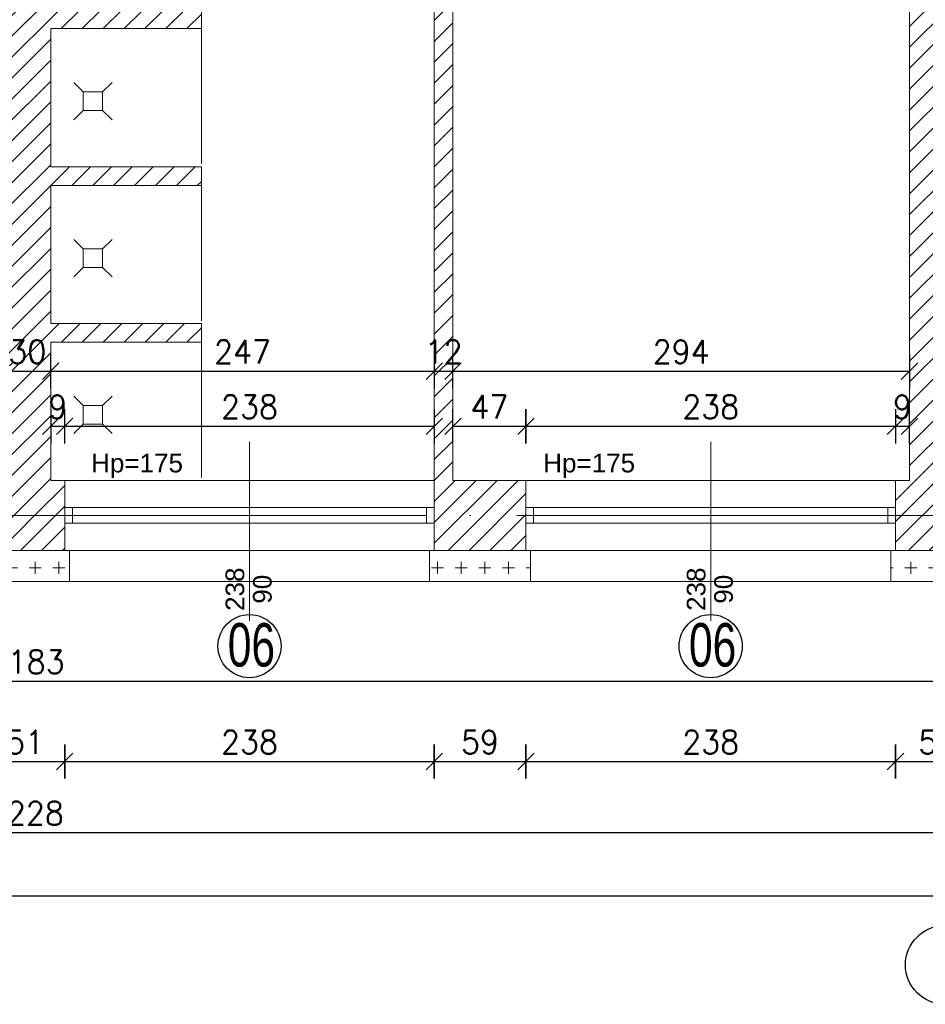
# Model space of a CAD drawing. Header units: millimetres. Extents: x -37273 to 136949, y -1495242345 to -598.
# Tile 42 of 53: x 57205 to 57788, y -18036 to -17402. Entities that reach past the tile are written whole.
import ezdxf

# ---------------------------------------------------------------- set-up
doc = ezdxf.new("R2010")
doc.units = ezdxf.units.MM
doc.linetypes.add('ACAD_ISO10W100', pattern=[18, 12, -3, 0, -3])
for name, color, linetype, lineweight in [('A-OKN', 3, 'Continuous', 13), ('urządzenia', 252, 'Continuous', 0), ('wymiarowannie', 253, 'Continuous', 5), ('ściany', 190, 'Continuous', 25)]:
    doc.layers.add(name, color=color, linetype=linetype, lineweight=lineweight)
for name, color, linetype in [('OPISY', 4, 'Continuous'), ('wym', 1, 'Continuous'), ('ściana', 7, 'Continuous')]:
    doc.layers.add(name, color=color, linetype=linetype)
doc.styles.add('op2', font='arial.ttf')
doc.styles.get("Standard").update_dxf_attribs({"font": 'arial.ttf'})
doc.styles.add('WYM_50', font='simplex.shx', dxfattribs={"width": 0.95})
doc.dimstyles.new('50', dxfattribs={"dimtxt": 15, "dimasz": 0.15, "dimexe": 13, "dimexo": 30, "dimgap": 5, "dimtad": 1, "dimdec": 0, "dimrnd": 0.5, "dimzin": 1, "dimdsep": 46, "dimtxsty": 'WYM_50', "dimblk": 'A', "dimcen": 3, "dimdle": 5, "dimse1": 1, "dimse2": 1, "dimclrd": 256, "dimclre": 256, "dimclrt": 2, "dimaunit": 1, "dimadec": 0, "dimazin": 0, "dimtfac": 0.32, "dimtdec": 0, "dimtix": 1, "dimtmove": 1, "dimatfit": 3, "dimldrblk": 'A', "dimfxl": 1, "dimtvp": 0.08, "dimtolj": 1, "dimtzin": 1, "dimarcsym": 0})

# ---------------------------------------------------------------- blocks, each defined once
blk = doc.blocks.new('A')
at = {"color": 1, "linetype": 'Continuous'}
blk.add_line((0, 73.6), (0, -73.6), dxfattribs=at)
at = {"color": 7, "linetype": 'Continuous'}
blk.add_line((-35.3, -35.3), (35.3, 35.3), dxfattribs=at)
blk = doc.blocks.new('*D2034')
at = {"layer": 'Defpoints', "color": 0, "lineweight": 13, "ltscale": 3}
for p in [(57183.02, -17775.34), (57234.02, -17775.34), (57234.02, -17879.37)]:
    blk.add_point(p, dxfattribs=at)
at = {"layer": 'wym', "lineweight": -2}
blk.add_line((57183.17, -17879.37), (57233.87, -17879.37), dxfattribs=at)
at = {"layer": 'wym', "lineweight": -2, "ltscale": 3, "xscale": 0.15, "yscale": 0.15, "zscale": 0.15, "rotation": 180}
blk.add_blockref('A', (57183.02, -17879.37), dxfattribs=at)
at = {"layer": 'wym', "lineweight": -2, "ltscale": 3, "xscale": 0.15, "yscale": 0.15, "zscale": 0.15}
blk.add_blockref('A', (57234.02, -17879.37), dxfattribs=at)
at = {"layer": 'wym', "color": 2, "ltscale": 3, "insert": (57208.52, -17866.87), "char_height": 15, "attachment_point": 5, "style": 'WYM_50'}
blk.add_mtext('\\A1;51', dxfattribs=at)
blk = doc.blocks.new('*D2036')
at = {"layer": 'Defpoints', "color": 0, "lineweight": 13, "ltscale": 3}
for p in [(57801.02, -17764.78), (56618.02, -17799.58), (57801.02, -17827.69)]:
    blk.add_point(p, dxfattribs=at)
at = {"layer": 'wym', "lineweight": -2}
blk.add_line((56618.17, -17827.69), (57800.87, -17827.69), dxfattribs=at)
at = {"layer": 'wym', "lineweight": -2, "ltscale": 3, "xscale": 0.15, "yscale": 0.15, "zscale": 0.15, "rotation": 180}
blk.add_blockref('A', (56618.02, -17827.69), dxfattribs=at)
at = {"layer": 'wym', "lineweight": -2, "ltscale": 3, "xscale": 0.15, "yscale": 0.15, "zscale": 0.15}
blk.add_blockref('A', (57801.02, -17827.69), dxfattribs=at)
at = {"layer": 'wym', "color": 2, "ltscale": 3, "insert": (57209.52, -17815.19), "char_height": 15, "attachment_point": 5, "style": 'WYM_50'}
blk.add_mtext('\\A1;1183', dxfattribs=at)
blk = doc.blocks.new('*D2038')
at = {"layer": 'Defpoints', "color": 0, "lineweight": 13, "ltscale": 3}
for p in [(57234.02, -17743.38), (57472.02, -17743.38), (57472.02, -17879.37)]:
    blk.add_point(p, dxfattribs=at)
at = {"layer": 'wym', "lineweight": -2}
blk.add_line((57234.17, -17879.37), (57471.87, -17879.37), dxfattribs=at)
at = {"layer": 'wym', "lineweight": -2, "ltscale": 3, "xscale": 0.15, "yscale": 0.15, "zscale": 0.15, "rotation": 180}
blk.add_blockref('A', (57234.02, -17879.37), dxfattribs=at)
at = {"layer": 'wym', "lineweight": -2, "ltscale": 3, "xscale": 0.15, "yscale": 0.15, "zscale": 0.15}
blk.add_blockref('A', (57472.02, -17879.37), dxfattribs=at)
at = {"layer": 'wym', "color": 2, "ltscale": 3, "insert": (57353.02, -17866.87), "char_height": 15, "attachment_point": 5, "style": 'WYM_50'}
blk.add_mtext('\\A1;238', dxfattribs=at)
blk = doc.blocks.new('*D2039')
at = {"layer": 'Defpoints', "color": 0, "lineweight": 13, "ltscale": 3}
for p in [(57472.02, -17743.38), (57531.02, -17743.38), (57531.02, -17879.37)]:
    blk.add_point(p, dxfattribs=at)
at = {"layer": 'wym', "lineweight": -2}
blk.add_line((57472.17, -17879.37), (57530.87, -17879.37), dxfattribs=at)
at = {"layer": 'wym', "lineweight": -2, "ltscale": 3, "xscale": 0.15, "yscale": 0.15, "zscale": 0.15, "rotation": 180}
blk.add_blockref('A', (57472.02, -17879.37), dxfattribs=at)
at = {"layer": 'wym', "lineweight": -2, "ltscale": 3, "xscale": 0.15, "yscale": 0.15, "zscale": 0.15}
blk.add_blockref('A', (57531.02, -17879.37), dxfattribs=at)
at = {"layer": 'wym', "color": 2, "ltscale": 3, "insert": (57501.52, -17866.87), "char_height": 15, "attachment_point": 5, "style": 'WYM_50'}
blk.add_mtext('\\A1;59', dxfattribs=at)
blk = doc.blocks.new('*D2040')
at = {"layer": 'Defpoints', "color": 0, "lineweight": 13, "ltscale": 3}
for p in [(57531.02, -17743.38), (57769.02, -17743.38), (57769.02, -17879.37)]:
    blk.add_point(p, dxfattribs=at)
at = {"layer": 'wym', "lineweight": -2}
blk.add_line((57531.17, -17879.37), (57768.87, -17879.37), dxfattribs=at)
at = {"layer": 'wym', "lineweight": -2, "ltscale": 3, "xscale": 0.15, "yscale": 0.15, "zscale": 0.15, "rotation": 180}
blk.add_blockref('A', (57531.02, -17879.37), dxfattribs=at)
at = {"layer": 'wym', "lineweight": -2, "ltscale": 3, "xscale": 0.15, "yscale": 0.15, "zscale": 0.15}
blk.add_blockref('A', (57769.02, -17879.37), dxfattribs=at)
at = {"layer": 'wym', "color": 2, "ltscale": 3, "insert": (57650.02, -17866.87), "char_height": 15, "attachment_point": 5, "style": 'WYM_50'}
blk.add_mtext('\\A1;238', dxfattribs=at)
blk = doc.blocks.new('*D2041')
at = {"layer": 'Defpoints', "color": 0, "lineweight": 13, "ltscale": 3}
for p in [(57769.02, -17743.38), (57823.02, -17743.38), (57823.02, -17879.37)]:
    blk.add_point(p, dxfattribs=at)
at = {"layer": 'wym', "lineweight": -2}
blk.add_line((57769.17, -17879.37), (57822.87, -17879.37), dxfattribs=at)
at = {"layer": 'wym', "lineweight": -2, "ltscale": 3, "xscale": 0.15, "yscale": 0.15, "zscale": 0.15, "rotation": 180}
blk.add_blockref('A', (57769.02, -17879.37), dxfattribs=at)
at = {"layer": 'wym', "lineweight": -2, "ltscale": 3, "xscale": 0.15, "yscale": 0.15, "zscale": 0.15}
blk.add_blockref('A', (57823.02, -17879.37), dxfattribs=at)
at = {"layer": 'wym', "color": 2, "ltscale": 3, "insert": (57796.02, -17866.87), "char_height": 15, "attachment_point": 5, "style": 'WYM_50'}
blk.add_mtext('\\A1;54', dxfattribs=at)
blk = doc.blocks.new('*D2051')
at = {"layer": 'Defpoints', "color": 0, "lineweight": 13, "ltscale": 3}
for p in [(56595.02, -17743.38), (57823.02, -17743.38), (57823.02, -17925.19)]:
    blk.add_point(p, dxfattribs=at)
at = {"layer": 'wym', "lineweight": -2}
blk.add_line((56595.17, -17925.19), (57822.87, -17925.19), dxfattribs=at)
at = {"layer": 'wym', "lineweight": -2, "ltscale": 3, "xscale": 0.15, "yscale": 0.15, "zscale": 0.15, "rotation": 180}
blk.add_blockref('A', (56595.02, -17925.19), dxfattribs=at)
at = {"layer": 'wym', "lineweight": -2, "ltscale": 3, "xscale": 0.15, "yscale": 0.15, "zscale": 0.15}
blk.add_blockref('A', (57823.02, -17925.19), dxfattribs=at)
at = {"layer": 'wym', "color": 2, "ltscale": 3, "insert": (57209.02, -17912.69), "char_height": 15, "attachment_point": 5, "style": 'WYM_50'}
blk.add_mtext('\\A1;1228', dxfattribs=at)
blk = doc.blocks.new('*D2053')
at = {"layer": 'Defpoints', "color": 0, "lineweight": 13, "ltscale": 3}
for p in [(54993.02, -17931.1), (58646.02, -17931.1), (58646.02, -17965.97)]:
    blk.add_point(p, dxfattribs=at)
at = {"layer": 'wym', "lineweight": -2}
blk.add_line((54993.17, -17965.97), (58645.87, -17965.97), dxfattribs=at)
at = {"layer": 'wym', "lineweight": -2, "ltscale": 3, "xscale": 0.15, "yscale": 0.15, "zscale": 0.15, "rotation": 180}
blk.add_blockref('A', (54993.02, -17965.97), dxfattribs=at)
at = {"layer": 'wym', "lineweight": -2, "ltscale": 3, "xscale": 0.15, "yscale": 0.15, "zscale": 0.15}
blk.add_blockref('A', (58646.02, -17965.97), dxfattribs=at)
at = {"layer": 'wym', "color": 2, "ltscale": 3, "insert": (56819.52, -17953.47), "char_height": 15, "attachment_point": 5, "style": 'WYM_50'}
blk.add_mtext('\\A1;3653', dxfattribs=at)
blk = doc.blocks.new('*D2142')
at = {"layer": 'Defpoints', "color": 0, "lineweight": 13, "ltscale": 3}
for p in [(57234.02, -17663.45), (57225.02, -17676.07), (57234.02, -17698.38)]:
    blk.add_point(p, dxfattribs=at)
at = {"layer": 'wym', "lineweight": -2}
for p, q in [((57224.87, -17663.45), (57224.72, -17663.45)), ((57225.02, -17663.45), (57234.02, -17663.45)), ((57234.17, -17663.45), (57234.32, -17663.45))]:
    blk.add_line(p, q, dxfattribs=at)
at = {"layer": 'wym', "lineweight": -2, "ltscale": 3, "xscale": 0.15, "yscale": 0.15, "zscale": 0.15}
blk.add_blockref('A', (57225.02, -17663.45), dxfattribs=at)
at = {"layer": 'wym', "lineweight": -2, "ltscale": 3, "xscale": 0.15, "yscale": 0.15, "zscale": 0.15, "rotation": 180}
blk.add_blockref('A', (57234.02, -17663.45), dxfattribs=at)
at = {"layer": 'wym', "color": 2, "ltscale": 3, "insert": (57229.52, -17650.95), "char_height": 15, "attachment_point": 5, "style": 'WYM_50'}
blk.add_mtext('\\A1;9', dxfattribs=at)
blk = doc.blocks.new('*D2143')
at = {"layer": 'Defpoints', "color": 0, "lineweight": 13, "ltscale": 3}
for p in [(57472.02, -17663.45), (57234.02, -17674.1), (57472.02, -17674.1)]:
    blk.add_point(p, dxfattribs=at)
at = {"layer": 'wym', "lineweight": -2}
blk.add_line((57234.17, -17663.45), (57471.87, -17663.45), dxfattribs=at)
at = {"layer": 'wym', "lineweight": -2, "ltscale": 3, "xscale": 0.15, "yscale": 0.15, "zscale": 0.15, "rotation": 180}
blk.add_blockref('A', (57234.02, -17663.45), dxfattribs=at)
at = {"layer": 'wym', "lineweight": -2, "ltscale": 3, "xscale": 0.15, "yscale": 0.15, "zscale": 0.15}
blk.add_blockref('A', (57472.02, -17663.45), dxfattribs=at)
at = {"layer": 'wym', "color": 2, "ltscale": 3, "insert": (57353.02, -17650.95), "char_height": 15, "attachment_point": 5, "style": 'WYM_50'}
blk.add_mtext('\\A1;238', dxfattribs=at)
blk = doc.blocks.new('*D2144')
at = {"layer": 'Defpoints', "color": 0, "lineweight": 13, "ltscale": 3}
for p in [(57531.02, -17663.45), (57484.02, -17675.24), (57531.02, -17698.38)]:
    blk.add_point(p, dxfattribs=at)
at = {"layer": 'wym', "lineweight": -2}
blk.add_line((57484.17, -17663.45), (57530.87, -17663.45), dxfattribs=at)
at = {"layer": 'wym', "lineweight": -2, "ltscale": 3, "xscale": 0.15, "yscale": 0.15, "zscale": 0.15, "rotation": 180}
blk.add_blockref('A', (57484.02, -17663.45), dxfattribs=at)
at = {"layer": 'wym', "lineweight": -2, "ltscale": 3, "xscale": 0.15, "yscale": 0.15, "zscale": 0.15}
blk.add_blockref('A', (57531.02, -17663.45), dxfattribs=at)
at = {"layer": 'wym', "color": 2, "ltscale": 3, "insert": (57507.52, -17650.95), "char_height": 15, "attachment_point": 5, "style": 'WYM_50'}
blk.add_mtext('\\A1;47', dxfattribs=at)
blk = doc.blocks.new('*D2145')
at = {"layer": 'Defpoints', "color": 0, "lineweight": 13, "ltscale": 3}
for p in [(57769.02, -17663.45), (57531.02, -17704.15), (57769.02, -17704.15)]:
    blk.add_point(p, dxfattribs=at)
at = {"layer": 'wym', "lineweight": -2}
blk.add_line((57531.17, -17663.45), (57768.87, -17663.45), dxfattribs=at)
at = {"layer": 'wym', "lineweight": -2, "ltscale": 3, "xscale": 0.15, "yscale": 0.15, "zscale": 0.15, "rotation": 180}
blk.add_blockref('A', (57531.02, -17663.45), dxfattribs=at)
at = {"layer": 'wym', "lineweight": -2, "ltscale": 3, "xscale": 0.15, "yscale": 0.15, "zscale": 0.15}
blk.add_blockref('A', (57769.02, -17663.45), dxfattribs=at)
at = {"layer": 'wym', "color": 2, "ltscale": 3, "insert": (57650.02, -17650.95), "char_height": 15, "attachment_point": 5, "style": 'WYM_50'}
blk.add_mtext('\\A1;238', dxfattribs=at)
blk = doc.blocks.new('*D2146')
at = {"layer": 'Defpoints', "color": 0, "lineweight": 13, "ltscale": 3}
for p in [(57769.02, -17666.48), (57778.02, -17663.45), (57778.02, -17666.48)]:
    blk.add_point(p, dxfattribs=at)
at = {"layer": 'wym', "lineweight": -2}
for p, q in [((57768.87, -17663.45), (57768.72, -17663.45)), ((57769.02, -17663.45), (57778.02, -17663.45)), ((57778.17, -17663.45), (57778.32, -17663.45))]:
    blk.add_line(p, q, dxfattribs=at)
at = {"layer": 'wym', "lineweight": -2, "ltscale": 3, "xscale": 0.15, "yscale": 0.15, "zscale": 0.15}
blk.add_blockref('A', (57769.02, -17663.45), dxfattribs=at)
at = {"layer": 'wym', "lineweight": -2, "ltscale": 3, "xscale": 0.15, "yscale": 0.15, "zscale": 0.15, "rotation": 180}
blk.add_blockref('A', (57778.02, -17663.45), dxfattribs=at)
at = {"layer": 'wym', "color": 2, "ltscale": 3, "insert": (57773.52, -17650.95), "char_height": 15, "attachment_point": 5, "style": 'WYM_50'}
blk.add_mtext('\\A1;9', dxfattribs=at)
blk = doc.blocks.new('*D2150')
at = {"layer": 'Defpoints', "color": 0, "lineweight": 13, "ltscale": 3}
for p in [(57195.02, -17615.38), (57225.02, -17615.38), (57225.02, -17627.99)]:
    blk.add_point(p, dxfattribs=at)
at = {"layer": 'wym', "lineweight": -2}
for p, q in [((57194.87, -17627.99), (57194.72, -17627.99)), ((57195.02, -17627.99), (57225.02, -17627.99)), ((57225.17, -17627.99), (57225.32, -17627.99))]:
    blk.add_line(p, q, dxfattribs=at)
at = {"layer": 'wym', "lineweight": -2, "ltscale": 3, "xscale": 0.15, "yscale": 0.15, "zscale": 0.15}
blk.add_blockref('A', (57195.02, -17627.99), dxfattribs=at)
at = {"layer": 'wym', "lineweight": -2, "ltscale": 3, "xscale": 0.15, "yscale": 0.15, "zscale": 0.15, "rotation": 180}
blk.add_blockref('A', (57225.02, -17627.99), dxfattribs=at)
at = {"layer": 'wym', "color": 2, "ltscale": 3, "insert": (57210.02, -17615.49), "char_height": 15, "attachment_point": 5, "style": 'WYM_50'}
blk.add_mtext('\\A1;30', dxfattribs=at)
blk = doc.blocks.new('*D2151')
at = {"layer": 'Defpoints', "color": 0, "lineweight": 13, "ltscale": 3}
for p in [(57225.02, -17615.38), (57472.02, -17615.38), (57472.02, -17627.99)]:
    blk.add_point(p, dxfattribs=at)
at = {"layer": 'wym', "lineweight": -2}
blk.add_line((57225.17, -17627.99), (57471.87, -17627.99), dxfattribs=at)
at = {"layer": 'wym', "lineweight": -2, "ltscale": 3, "xscale": 0.15, "yscale": 0.15, "zscale": 0.15, "rotation": 180}
blk.add_blockref('A', (57225.02, -17627.99), dxfattribs=at)
at = {"layer": 'wym', "lineweight": -2, "ltscale": 3, "xscale": 0.15, "yscale": 0.15, "zscale": 0.15}
blk.add_blockref('A', (57472.02, -17627.99), dxfattribs=at)
at = {"layer": 'wym', "color": 2, "ltscale": 3, "insert": (57348.52, -17615.49), "char_height": 15, "attachment_point": 5, "style": 'WYM_50'}
blk.add_mtext('\\A1;247', dxfattribs=at)
blk = doc.blocks.new('*D2152')
at = {"layer": 'Defpoints', "color": 0, "lineweight": 13, "ltscale": 3}
for p in [(57472.02, -17602.97), (57484.02, -17602.97), (57484.02, -17627.99)]:
    blk.add_point(p, dxfattribs=at)
at = {"layer": 'wym', "lineweight": -2}
for p, q in [((57471.87, -17627.99), (57471.72, -17627.99)), ((57472.02, -17627.99), (57484.02, -17627.99)), ((57484.17, -17627.99), (57484.32, -17627.99))]:
    blk.add_line(p, q, dxfattribs=at)
at = {"layer": 'wym', "lineweight": -2, "ltscale": 3, "xscale": 0.15, "yscale": 0.15, "zscale": 0.15}
blk.add_blockref('A', (57472.02, -17627.99), dxfattribs=at)
at = {"layer": 'wym', "lineweight": -2, "ltscale": 3, "xscale": 0.15, "yscale": 0.15, "zscale": 0.15, "rotation": 180}
blk.add_blockref('A', (57484.02, -17627.99), dxfattribs=at)
at = {"layer": 'wym', "color": 2, "ltscale": 3, "insert": (57478.02, -17615.49), "char_height": 15, "attachment_point": 5, "style": 'WYM_50'}
blk.add_mtext('\\A1;12', dxfattribs=at)
blk = doc.blocks.new('*D2153')
at = {"layer": 'Defpoints', "color": 0, "lineweight": 13, "ltscale": 3}
for p in [(57484.02, -17594.04), (57778.02, -17594.04), (57778.02, -17627.99)]:
    blk.add_point(p, dxfattribs=at)
at = {"layer": 'wym', "lineweight": -2}
blk.add_line((57484.17, -17627.99), (57777.87, -17627.99), dxfattribs=at)
at = {"layer": 'wym', "lineweight": -2, "ltscale": 3, "xscale": 0.15, "yscale": 0.15, "zscale": 0.15, "rotation": 180}
blk.add_blockref('A', (57484.02, -17627.99), dxfattribs=at)
at = {"layer": 'wym', "lineweight": -2, "ltscale": 3, "xscale": 0.15, "yscale": 0.15, "zscale": 0.15}
blk.add_blockref('A', (57778.02, -17627.99), dxfattribs=at)
at = {"layer": 'wym', "color": 2, "ltscale": 3, "insert": (57631.02, -17615.49), "char_height": 15, "attachment_point": 5, "style": 'WYM_50'}
blk.add_mtext('\\A1;294', dxfattribs=at)

msp = doc.modelspace()

# ---------------------------------------------------------------- hatches: boundary and pattern name
at = {"layer": 'wymiarowannie', "lineweight": 13, "ltscale": 3}
h = msp.add_hatch(dxfattribs=at)
h.set_pattern_fill('ANSI31', color=5, scale=3)
h.set_pattern_definition([(45, (56586.015, -17743.378), (-6.73519, 6.73519), [])])
h.paths.add_polyline_path([(56618.02, -16999.38), (56837.02, -16999.38), (56837.02, -17024.38), (56640.02, -17024.38), (56640.02, -17417.88), (56618.02, -17417.88)])
h.paths.add_polyline_path([(56886.02, -17720.88), (56886.02, -17698.38), (56929.02, -17698.38), (56929.02, -17164.38), (56959.02, -17164.38), (56959.02, -17176.38), (56941.02, -17176.38), (56941.02, -17698.38), (56945.02, -17698.38), (56945.02, -17720.88)])
h.paths.add_polyline_path([(56586.02, -17417.88), (56586.02, -17395.38), (56615.02, -17395.38), (56615.02, -17312.83), (56615.02, -17312.45), (56615.02, -17312.07), (56615.02, -17024.38), (56601.24, -17024.38), (56601.24, -16999.38), (56618.02, -16999.38), (56618.02, -17417.88)])
h.paths.add_polyline_path([(56886.02, -17743.38), (56886.02, -17720.88), (56945.02, -17720.88), (56945.02, -17743.38)])
h.paths.add_polyline_path([(57183.02, -17743.38), (57183.02, -17720.88), (57234.02, -17720.88), (57234.02, -17743.38)])
h.paths.add_polyline_path([(56675.49, -16996.59), (56675.49, -17027.16), (56652.99, -17027.16), (56652.99, -16996.59)], flags=9)
h.paths.add_polyline_path([(56948.94, -17626.74), (56921.09, -17626.74), (56921.09, -17604.24), (56948.94, -17604.24)], flags=9)
h.paths.add_polyline_path([(56951.85, -17662.2), (56934.18, -17662.2), (56934.18, -17639.7), (56951.85, -17639.7)], flags=9)
h = msp.add_hatch(dxfattribs=at)
h.set_pattern_fill('ANSI31', color=5, scale=3)
h.set_pattern_definition([(45, (56586.015, -17743.378), (-6.73519, 6.73519), [])])
h.paths.add_polyline_path([(57032.02, -17176.38), (57032.02, -17164.38), (57079.02, -17164.38), (57079.02, -17151.73), (57091.02, -17151.73), (57091.02, -17294.38), (57195.02, -17294.38), (57195.02, -17129.76), (57225.02, -17129.76), (57225.02, -17294.38), (57329.02, -17294.38), (57329.02, -17151.73), (57341.02, -17151.73), (57341.02, -17164.38), (57381.02, -17164.38), (57381.02, -17176.38), (57341.02, -17176.38), (57341.02, -17306.38), (57225.02, -17306.38), (57225.02, -17395.38), (57322.02, -17395.38), (57322.02, -17407.38), (57225.02, -17407.38), (57225.02, -17496.38), (57322.02, -17496.38), (57322.02, -17508.38), (57225.02, -17508.38), (57225.02, -17597.38), (57322.02, -17597.38), (57322.02, -17609.38), (57225.02, -17609.38), (57225.02, -17698.38), (57234.02, -17698.38), (57234.02, -17720.88), (57183.02, -17720.88), (57183.02, -17698.38), (57195.02, -17698.38), (57195.02, -17609.38), (57098.02, -17609.38), (57098.02, -17597.38), (57195.02, -17597.38), (57195.02, -17508.38), (57098.02, -17508.38), (57098.02, -17496.38), (57195.02, -17496.38), (57195.02, -17407.38), (57098.02, -17407.38), (57098.02, -17395.38), (57195.02, -17395.38), (57195.02, -17306.38), (57079.02, -17306.38), (57079.02, -17176.38)])
h.paths.add_polyline_path([(56937.02, -17024.38), (56937.02, -16999.38), (57495.02, -16999.38), (57495.02, -17024.38), (57341.02, -17024.38), (57341.02, -17062.63), (57329.02, -17062.63), (57329.02, -17024.38), (57279.9, -17024.38), (57279.53, -17024.32), (57279.16, -17024.26), (57278.79, -17024.21), (57278.42, -17024.17), (57278.05, -17024.13), (57277.67, -17024.09), (57277.3, -17024.06), (57276.92, -17024.04), (57276.54, -17024.02), (57276.16, -17024.01), (57275.77, -17024), (57275.39, -17024), (57275.01, -17024), (57274.62, -17024.01), (57274.24, -17024.02), (57273.86, -17024.04), (57273.48, -17024.06), (57273.11, -17024.09), (57272.73, -17024.13), (57272.36, -17024.17), (57271.99, -17024.21), (57271.62, -17024.26), (57271.25, -17024.32), (57270.88, -17024.38), (57225.02, -17024.38), (57195.02, -17024.38), (57149.15, -17024.38), (57148.78, -17024.32), (57148.41, -17024.26), (57148.04, -17024.21), (57147.67, -17024.17), (57147.3, -17024.13), (57146.92, -17024.09), (57146.55, -17024.06), (57146.17, -17024.04), (57145.79, -17024.02), (57145.41, -17024.01), (57145.02, -17024), (57144.64, -17024), (57144.26, -17024), (57143.87, -17024.01), (57143.49, -17024.02), (57143.11, -17024.04), (57142.73, -17024.06), (57142.36, -17024.09), (57141.98, -17024.13), (57141.61, -17024.17), (57141.24, -17024.21), (57140.87, -17024.26), (57140.5, -17024.32), (57140.14, -17024.38), (57091.02, -17024.38), (57091.02, -17062.63), (57079.02, -17062.63), (57079.02, -17024.38)])
h.paths.add_polyline_path([(57225.3, -17626.74), (57194.73, -17626.74), (57194.73, -17604.24), (57225.3, -17604.24)], flags=9)
h.paths.add_polyline_path([(57202.94, -17662.2), (57175.09, -17662.2), (57175.09, -17639.7), (57202.94, -17639.7)], flags=9)
h.paths.add_polyline_path([(57237.68, -17662.2), (57221.35, -17662.2), (57221.35, -17639.7), (57237.68, -17639.7)], flags=9)
h = msp.add_hatch(dxfattribs=at)
h.set_pattern_fill('ANSI31', color=5, scale=3)
h.set_pattern_definition([(45, (57454.015, -17743.378), (-6.73519, 6.73519), [])])
h.paths.add_polyline_path([(57595.02, -17017.69), (57595.02, -16999.38), (57801.02, -16999.38), (57801.02, -17720.88), (57769.02, -17720.88), (57769.02, -17698.38), (57778.02, -17698.38), (57778.02, -17024.38), (57595.02, -17024.38)])
h.paths.add_polyline_path([(57454.02, -17176.38), (57454.02, -17164.38), (57484.02, -17164.38), (57484.02, -17698.38), (57531.02, -17698.38), (57531.02, -17720.88), (57472.02, -17720.88), (57472.02, -17698.38), (57472.02, -17176.38)])
h.paths.add_polyline_path([(57801.02, -17720.88), (57801.02, -16999.38), (57823.02, -16999.38), (57823.02, -17720.88)])
h.paths.add_polyline_path([(57472.02, -17743.38), (57472.02, -17720.88), (57531.02, -17720.88), (57531.02, -17743.38)])
h.paths.add_polyline_path([(57769.02, -17743.38), (57769.02, -17720.88), (57801.02, -17720.88), (57801.02, -17743.38)])
h.paths.add_polyline_path([(57801.02, -17743.38), (57801.02, -17720.88), (57823.02, -17720.88), (57823.02, -17743.38)])
h.paths.add_polyline_path([(57491.94, -17626.74), (57464.09, -17626.74), (57464.09, -17604.24), (57491.94, -17604.24)], flags=9)
h.paths.add_polyline_path([(57781.68, -17662.2), (57765.35, -17662.2), (57765.35, -17639.7), (57781.68, -17639.7)], flags=9)
h = msp.add_hatch(dxfattribs=at)
h.set_pattern_fill('CROSS', color=1, scale=0.6, angle=45)
h.set_pattern_definition([(90, (-12462.238, -3.81), (-15.24, 9e-16), [7.62, -7.62]), (180, (-12458.429, 0), (-2e-15, -15.24), [7.62, -7.62])])
h.paths.add_polyline_path([(57801.02, -17763.38), (57801.02, -17743.38), (57823.02, -17743.38), (57823.02, -17720.88), (57843.02, -17720.88), (57843.02, -17763.38)])
h.paths.add_polyline_path([(57469.02, -17763.38), (57534.02, -17763.38), (57534.02, -17743.38), (57531.02, -17743.38), (57472.02, -17743.38), (57469.02, -17743.38)])
h.paths.add_polyline_path([(56883.02, -17763.38), (56948.02, -17763.38), (56948.02, -17743.38), (56945.02, -17743.38), (56886.02, -17743.38), (56883.02, -17743.38)])
h.paths.add_polyline_path([(57180.02, -17763.38), (57237.02, -17763.38), (57237.02, -17743.38), (57234.02, -17743.38), (57183.02, -17743.38), (57180.02, -17743.38)])
h.paths.add_polyline_path([(57766.02, -17763.38), (57801.02, -17763.38), (57801.02, -17743.38), (57769.02, -17743.38), (57766.02, -17743.38)])

# ---------------------------------------------------------------- linework, layer by layer
at = {"layer": 'A-OKN'}
for p, q in [((57472.02, -17698.38), (57234.02, -17698.38)), ((57769.02, -17698.38), (57531.02, -17698.38)), ((57472.02, -17715.88), (57234.02, -17715.88)), ((57472.02, -17715.88), (57234.02, -17715.88)), ((57239.02, -17715.88), (57239.02, -17725.88)), ((57239.02, -17715.88), (57239.02, -17725.88)), ((57467.02, -17715.88), (57467.02, -17725.88)), ((57467.02, -17715.88), (57467.02, -17725.88)), ((57769.02, -17715.88), (57531.02, -17715.88)), ((57769.02, -17715.88), (57531.02, -17715.88)), ((57536.02, -17715.88), (57536.02, -17725.88)), ((57536.02, -17715.88), (57536.02, -17725.88)), ((57764.02, -17715.88), (57764.02, -17725.88)), ((57764.02, -17715.88), (57764.02, -17725.88)), ((57239.02, -17720.88), (57467.02, -17720.88)), ((57239.02, -17720.88), (57467.02, -17720.88)), ((57536.02, -17720.88), (57764.02, -17720.88)), ((57536.02, -17720.88), (57764.02, -17720.88)), ((57472.02, -17725.88), (57234.02, -17725.88)), ((57472.02, -17725.88), (57234.02, -17725.88)), ((57769.02, -17725.88), (57531.02, -17725.88)), ((57769.02, -17725.88), (57531.02, -17725.88)), ((57472.02, -17743.38), (57234.02, -17743.38)), ((57769.02, -17743.38), (57531.02, -17743.38))]:
    msp.add_line(p, q, dxfattribs=at)
for points in [[(57237.02, -17763.38), (57469.02, -17763.38)], [(57534.02, -17763.38), (57766.02, -17763.38)]]:
    msp.add_lwpolyline(points, dxfattribs=at)
at = {"layer": 'wymiarowannie', "color": 251, "lineweight": 13, "ltscale": 3}
for p, q in [((57322.02, -17407.38), (57322.02, -17494.49)), ((57246.03, -17448.09), (57239.81, -17442.07)), ((57264.68, -17442.07), (57258.46, -17448.09)), ((57246.03, -17460.13), (57239.81, -17466.15)), ((57264.68, -17466.15), (57258.46, -17460.13)), ((57322.02, -17508.38), (57322.02, -17595.49)), ((57246.03, -17549.09), (57239.81, -17543.07)), ((57264.68, -17543.07), (57258.46, -17549.09)), ((57246.03, -17561.13), (57239.81, -17567.15)), ((57264.68, -17567.15), (57258.46, -17561.13)), ((57322.02, -17609.38), (57322.02, -17696.49)), ((57246.03, -17650.09), (57239.81, -17644.07)), ((57264.68, -17644.07), (57258.46, -17650.09)), ((57246.03, -17662.13), (57239.81, -17668.15)), ((57264.68, -17668.15), (57258.46, -17662.13))]:
    msp.add_line(p, q, dxfattribs=at)
at = {"layer": 'wymiarowannie', "ltscale": 3}
for p, q in [((57353.02, -17673.52), (57353.02, -17788.84)), ((57650.02, -17673.52), (57650.02, -17788.84))]:
    msp.add_line(p, q, dxfattribs=at)
at = {"layer": 'wymiarowannie', "color": 1, "lineweight": 13, "ltscale": 3}
msp.add_line((57234.02, -17698.38), (57234.02, -17743.38), dxfattribs=at)
at = {"layer": 'wymiarowannie', "color": 251, "linetype": 'ACAD_ISO10W100', "lineweight": 13, "ltscale": 10}
msp.add_line((58005.32, -17720.88), (54535.13, -17720.88), dxfattribs=at)
at = {"layer": 'wymiarowannie', "color": 251, "lineweight": 13, "ltscale": 3}
for points in [[(57258.46, -17448.09), (57246.03, -17448.09), (57246.03, -17460.13), (57258.46, -17460.13)], [(57258.46, -17549.09), (57246.03, -17549.09), (57246.03, -17561.13), (57258.46, -17561.13)], [(57258.46, -17650.09), (57246.03, -17650.09), (57246.03, -17662.13), (57258.46, -17662.13)]]:
    msp.add_lwpolyline(points, close=True, dxfattribs=at)
at = {"layer": 'ściana', "lineweight": 13, "ltscale": 3}
for p, q in [((57778.02, -17024.38), (57778.02, -17698.38)), ((57484.02, -17164.38), (57484.02, -17698.38)), ((57472.02, -17176.38), (57472.02, -17698.38)), ((57322.02, -17407.38), (57322.02, -17395.38)), ((57225.02, -17407.38), (57225.02, -17496.38)), ((57225.02, -17407.38), (57322.02, -17407.38)), ((57225.02, -17496.38), (57322.02, -17496.38)), ((57322.02, -17508.38), (57322.02, -17496.38)), ((57225.02, -17508.38), (57225.02, -17597.38)), ((57225.02, -17508.38), (57322.02, -17508.38)), ((57225.02, -17597.38), (57322.02, -17597.38)), ((57322.02, -17609.38), (57322.02, -17597.38)), ((57225.02, -17609.38), (57225.02, -17698.38)), ((57225.02, -17609.38), (57322.02, -17609.38)), ((57234.02, -17698.38), (57225.02, -17698.38)), ((57234.02, -17698.38), (57234.02, -17743.38)), ((57472.02, -17698.38), (57472.02, -17743.38)), ((57531.02, -17698.38), (57484.02, -17698.38)), ((57531.02, -17698.38), (57531.02, -17743.38)), ((57778.02, -17698.38), (57769.02, -17698.38)), ((57769.02, -17698.38), (57769.02, -17743.38)), ((57234.02, -17743.38), (57183.02, -17743.38)), ((57531.02, -17743.38), (57472.02, -17743.38)), ((57823.02, -17743.38), (57769.02, -17743.38))]:
    msp.add_line(p, q, dxfattribs=at)
at = {"layer": 'ściana', "color": 1, "lineweight": 13, "ltscale": 3}
for points in [[(57843.02, -17085.38), (57843.02, -17763.38), (57766.02, -17763.38)], [(57237.02, -17743.38), (57237.02, -17763.38)], [(57469.02, -17743.38), (57469.02, -17763.38)], [(57534.02, -17743.38), (57534.02, -17763.38)], [(57766.02, -17743.38), (57766.02, -17763.38)], [(57237.02, -17763.38), (57180.02, -17763.38)], [(57534.02, -17763.38), (57469.02, -17763.38)]]:
    msp.add_lwpolyline(points, dxfattribs=at)
at = {"layer": 'ściany', "color": 5, "ltscale": 100}
for centre, radius in [((57353.02, -17805.05), 20.32), ((57650.02, -17805.05), 20.32), ((57800.83, -18010.34), 25.39)]:
    msp.add_circle(centre, radius, dxfattribs=at)

# ---------------------------------------------------------------- texts
at = {"layer": 'OPISY', "color": 4, "ltscale": 3, "style": 'op2', "width": 0.7}
for p in [(57339.04, -17818.23), (57636.04, -17818.23)]:
    msp.add_text('06', height=28, dxfattribs=at).set_placement(p)
at = {"layer": 'urządzenia', "char_height": 12, "attachment_point": 5}
for insert in [(57280.62, -17688.98), (57571.76, -17688.98)]:
    msp.add_mtext('Hp=175', dxfattribs=dict(at, insert=insert))
at = {"layer": 'wymiarowannie', "color": 1, "lineweight": 13, "ltscale": 3, "char_height": 12, "attachment_point": 5, "rotation": 90}
for insert in [(57343.71, -17768.41), (57640.71, -17768.41)]:
    msp.add_mtext('238', dxfattribs=dict(at, insert=insert))
at = {"layer": 'wymiarowannie', "color": 1, "lineweight": 13, "ltscale": 3, "char_height": 12, "width": 30.7607, "attachment_point": 5, "rotation": 90}
for insert in [(57361.37, -17768.41), (57658.37, -17768.41)]:
    msp.add_mtext('90', dxfattribs=dict(at, insert=insert))

# ---------------------------------------------------------------- dimensions: what is measured, and where the dimension line sits
at = {"layer": 'wym'}
for base, p1, p2, picture, middle in [((57778.02, -17627.99), (57484.02, -17594.04), (57778.02, -17594.04), '*D2153', (57631.02, -17615.49)), ((57484.02, -17627.99), (57472.02, -17602.97), (57484.02, -17602.97), '*D2152', (57478.02, -17615.49)), ((57225.02, -17627.99), (57195.02, -17615.38), (57225.02, -17615.38), '*D2150', (57210.02, -17615.49)), ((57472.02, -17627.99), (57225.02, -17615.38), (57472.02, -17615.38), '*D2151', (57348.52, -17615.49)), ((57234.02, -17663.45), (57225.02, -17676.07), (57234.02, -17698.38), '*D2142', (57229.52, -17650.95)), ((57472.02, -17663.45), (57234.02, -17674.1), (57472.02, -17674.1), '*D2143', (57353.02, -17650.95)), ((57531.02, -17663.45), (57484.02, -17675.24), (57531.02, -17698.38), '*D2144', (57507.52, -17650.95)), ((57769.02, -17663.45), (57531.02, -17704.15), (57769.02, -17704.15), '*D2145', (57650.02, -17650.95)), ((57778.02, -17663.45), (57769.02, -17666.48), (57778.02, -17666.48), '*D2146', (57773.52, -17650.95)), ((57823.02, -17925.19), (56595.02, -17743.38), (57823.02, -17743.38), '*D2051', (57209.02, -17912.69)), ((57472.02, -17879.37), (57234.02, -17743.38), (57472.02, -17743.38), '*D2038', (57353.02, -17866.87)), ((57531.02, -17879.37), (57472.02, -17743.38), (57531.02, -17743.38), '*D2039', (57501.52, -17866.87)), ((57769.02, -17879.37), (57531.02, -17743.38), (57769.02, -17743.38), '*D2040', (57650.02, -17866.87)), ((57823.02, -17879.37), (57769.02, -17743.38), (57823.02, -17743.38), '*D2041', (57796.02, -17866.87)), ((57801.02, -17827.69), (56618.02, -17799.58), (57801.02, -17764.78), '*D2036', (57209.52, -17815.19)), ((57234.02, -17879.37), (57183.02, -17775.34), (57234.02, -17775.34), '*D2034', (57208.52, -17866.87)), ((58646.02, -17965.97), (54993.02, -17931.1), (58646.02, -17931.1), '*D2053', (56819.52, -17953.47))]:
    dim = msp.add_linear_dim(base=base, p1=p1, p2=p2, dimstyle='50', override={"dimblk": 'A', "dimfxl": 0, "dimarcsym": 1}, dxfattribs=at)
    dim.commit()
    dim.dimension.update_dxf_attribs({"geometry": picture, "text_midpoint": middle})

doc.saveas('drawing.dxf')
